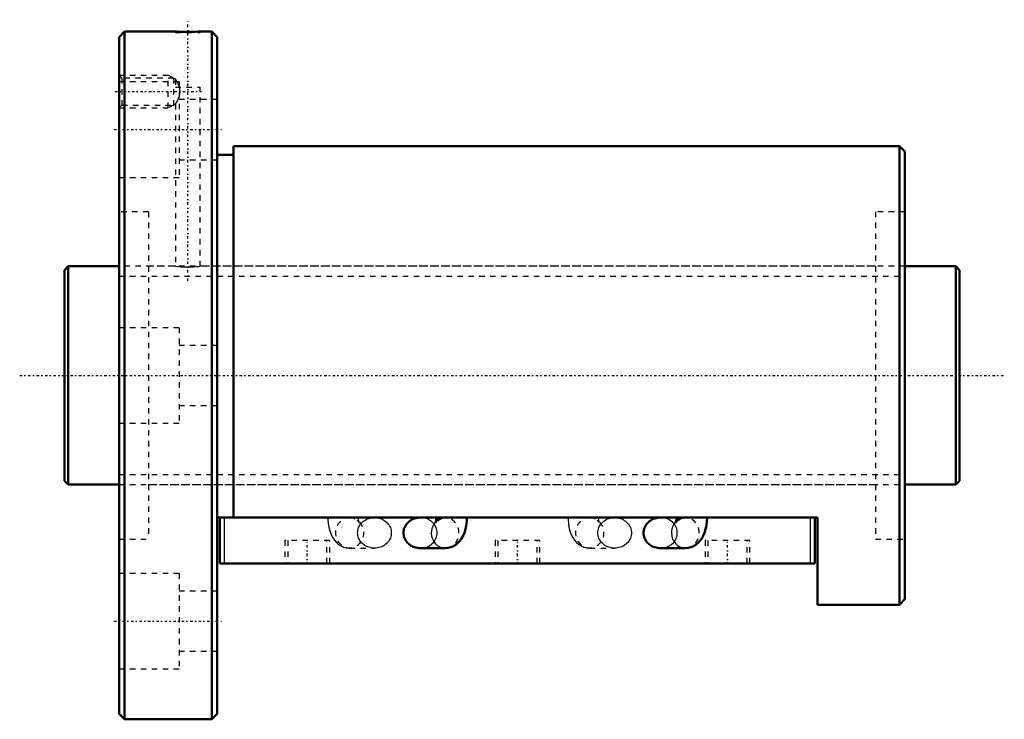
# Model space of a CAD drawing. Header units: millimetres. Extents: x -8 to 172, y -63 to 65.
import ezdxf

# ---------------------------------------------------------------- set-up
doc = ezdxf.new("R2010")
doc.units = ezdxf.units.MM
doc.linetypes.add('Center', pattern=[1.5, 0.45, -0.5, 0.05, -0.5])
doc.linetypes.add('Dashed', pattern=[2, 1, -1])
for name, color, linetype, lineweight in [('2d ConnectionPoints', 7, 'Continuous', 50), ('AM_0', 7, 'Continuous', 50), ('AM_4', 3, 'Continuous', 25), ('AM_5', 3, 'Continuous', 25), ('AM_7', 7, 'Center', 25), ('AM_9', 6, 'Dashed', 25)]:
    doc.layers.add(name, color=color, linetype=linetype, lineweight=lineweight)

# ---------------------------------------------------------------- blocks, each defined once
blk = doc.blocks.new('1_BNF_4016_5RR_Nut_0_in_BNF4016V_5RRG1_164LC0_000_rev_4')
at = {"layer": 'AM_0'}
for p, q in [((11, 63), (10, 62)), ((10, 62), (10, -62)), ((20.35, 63), (11, 63)), ((11, 63), (11, -63)), ((27, 63), (24.82, 63)), ((28, 62), (27, 63)), ((27, 63), (27, -63)), ((28, 62), (28, -62)), ((153, 42), (31, 42)), ((31, 42), (31, -26.04)), ((153, 42), (153, -42)), ((154, 41), (153, 42)), ((31, 40.4), (28, 40.4)), ((154, 41), (154, -41)), ((138, -26.04), (28, -26.04)), ((28.5, -34.44), (28.5, -26.04)), ((68.13, -26.04), (65.2, -26.04)), ((112.13, -26.04), (109.2, -26.04)), ((137.5, -34.44), (137.5, -26.04)), ((138, -42), (138, -26.04)), ((65.2, -31.64), (69.75, -31.64)), ((109.2, -31.64), (113.75, -31.64)), ((137.5, -34.44), (28.5, -34.44)), ((153, -42), (154, -41)), ((138, -42), (153, -42)), ((10, -62), (11, -63)), ((11, -63), (27, -63)), ((27, -63), (28, -62))]:
    blk.add_line(p, q, dxfattribs=at)
for points in [[(24.85, 63), (24.79, 63), (24.5, 62.99), (23.99, 62.98), (23.32, 62.96), (22.58, 62.96), (21.83, 62.96), (21.18, 62.98), (20.68, 62.99), (20.4, 63), (20.35, 63)], [(65.2, -26.04), (64.93, -26.05), (64.66, -26.08), (64.4, -26.14), (64.14, -26.21), (63.89, -26.3), (63.65, -26.42), (63.43, -26.55), (63.21, -26.7), (63.01, -26.86), (62.83, -27.04), (62.67, -27.23), (62.52, -27.44), (62.4, -27.66), (62.29, -27.88), (62.21, -28.12), (62.16, -28.35), (62.12, -28.6), (62.11, -28.84)], [(68.13, -26.04), (68.13, -26.19), (68.11, -26.48), (68.07, -26.71), (68.03, -26.86), (68.01, -26.93), (68.01, -26.93)], [(68.01, -26.93), (68.01, -26.92), (68.06, -26.85), (68.16, -26.71), (68.35, -26.53), (68.64, -26.33), (68.99, -26.17), (69.35, -26.08)], [(69.75, -31.64), (70.27, -31.6), (70.78, -31.47), (71.26, -31.27), (71.7, -31.01), (72.09, -30.69), (72.44, -30.32), (72.76, -29.88), (73.04, -29.38), (73.28, -28.81), (73.48, -28.16), (73.62, -27.48), (73.7, -26.79), (73.73, -26.14), (73.73, -26.04)], [(109.2, -26.04), (108.93, -26.05), (108.66, -26.08), (108.4, -26.14), (108.14, -26.21), (107.89, -26.3), (107.65, -26.42), (107.43, -26.55), (107.21, -26.7), (107.01, -26.86), (106.83, -27.04), (106.67, -27.23), (106.52, -27.44), (106.4, -27.66), (106.29, -27.88), (106.21, -28.12), (106.16, -28.35), (106.12, -28.6), (106.11, -28.84)], [(112.13, -26.04), (112.13, -26.19), (112.11, -26.48), (112.07, -26.71), (112.03, -26.86), (112.01, -26.93), (112.01, -26.93)], [(112.01, -26.93), (112.01, -26.92), (112.06, -26.85), (112.16, -26.71), (112.35, -26.53), (112.64, -26.33), (112.99, -26.17), (113.35, -26.08)], [(113.75, -31.64), (114.27, -31.6), (114.78, -31.47), (115.26, -31.27), (115.7, -31.01), (116.09, -30.69), (116.44, -30.32), (116.76, -29.88), (117.04, -29.38), (117.28, -28.81), (117.48, -28.16), (117.62, -27.48), (117.7, -26.79), (117.73, -26.14), (117.73, -26.04)], [(62.11, -28.84), (62.12, -29.08), (62.16, -29.33), (62.21, -29.56), (62.29, -29.8), (62.4, -30.02), (62.52, -30.24), (62.67, -30.45), (62.83, -30.64), (63.01, -30.82), (63.21, -30.98), (63.43, -31.13), (63.65, -31.26), (63.89, -31.38), (64.14, -31.47), (64.4, -31.54), (64.66, -31.6), (64.93, -31.63), (65.2, -31.64)], [(106.11, -28.84), (106.12, -29.08), (106.16, -29.33), (106.21, -29.56), (106.29, -29.8), (106.4, -30.02), (106.52, -30.24), (106.67, -30.45), (106.83, -30.64), (107.01, -30.82), (107.21, -30.98), (107.43, -31.13), (107.65, -31.26), (107.89, -31.38), (108.14, -31.47), (108.4, -31.54), (108.66, -31.6), (108.93, -31.63), (109.2, -31.64)]]:
    blk.add_lwpolyline(points, dxfattribs=at)
at = {"layer": 'AM_4'}
for p, q in [((29.3, -34.44), (29.3, -26.04)), ((136.7, -34.44), (136.7, -26.04))]:
    blk.add_line(p, q, dxfattribs=at)
for centre in [(69.75, -28.84), (113.75, -28.84)]:
    blk.add_ellipse(centre, major_axis=(0, 2.8), ratio=0.906308, start_param=0.70189, end_param=3.144071, dxfattribs=at)
at = {"layer": 'AM_5', "linetype": 'Dashed'}
for p, q in [((10, 55), (19, 55)), ((19, 49), (19, 55)), ((20, 54.46), (19, 55)), ((10, 49), (19, 49)), ((20, 49.54), (19, 49))]:
    blk.add_line(p, q, dxfattribs=at)
at = {"layer": 'AM_7'}
for p, q in [((22.6, 17.32), (22.6, 65.17)), ((9.28, 52), (25.12, 52)), ((9.1, 45.03), (28.9, 45.03)), ((44.5, -34.65), (44.5, -30.03)), ((83, -34.65), (83, -30.03)), ((121.5, -34.65), (121.5, -30.03)), ((9.1, -45.03), (28.9, -45.03))]:
    blk.add_line(p, q, dxfattribs=at)
at = {"layer": 'AM_9'}
for p, q in [((20.35, 63), (20.35, 62.8)), ((20.35, 62.8), (24.85, 62.8)), ((24.85, 62.8), (24.85, 63)), ((10.54, 54.46), (10, 55)), ((20, 54.46), (10.54, 54.46)), ((10.54, 54.46), (10.54, 49.54)), ((20, 54.46), (20, 49.54)), ((20.36, 54.26), (20, 54.46)), ((20.35, 54.25), (20.35, 52.8)), ((21, 53.78), (10, 53.78)), ((20.35, 52.8), (24.85, 52.8)), ((21, 53.78), (21, 36.28)), ((24.85, 20), (24.85, 52.8)), ((28, 50.53), (21, 50.53)), ((10, 49), (10.54, 49.54)), ((10.54, 49.54), (20, 49.54)), ((20, 49.54), (20.36, 49.74)), ((20.35, 49.75), (20.35, 20)), ((21, 39.53), (28, 39.53)), ((10, 36.28), (21, 36.28)), ((15.4, 30), (10, 30)), ((15.4, 30), (15.4, -30)), ((148.6, 30), (148.6, -30)), ((154, 30), (148.6, 30)), ((20.35, 20), (15.4, 20)), ((148.6, 20), (24.82, 20)), ((21, 8.75), (10, 8.75)), ((21, 8.75), (21, -8.75)), ((28, 5.5), (21, 5.5)), ((21, -5.5), (28, -5.5)), ((10, -8.75), (21, -8.75)), ((15.4, -20), (148.6, -20)), ((56.8, -26.04), (52.25, -26.04)), ((52.79, -26.11), (52.85, -26.12)), ((69.75, -26.04), (68.13, -26.04)), ((69.51, -26.05), (69.75, -26.04)), ((100.8, -26.04), (96.25, -26.04)), ((96.79, -26.11), (96.85, -26.12)), ((113.75, -26.04), (112.13, -26.04)), ((113.51, -26.05), (113.75, -26.04)), ((10, -30), (15.4, -30)), ((48.6, -30.24), (40.4, -30.24)), ((40.4, -30.24), (40.4, -34.44)), ((40.9, -30.24), (40.9, -34.44)), ((48.1, -34.44), (48.1, -30.24)), ((48.6, -34.44), (48.6, -30.24)), ((87.1, -30.24), (78.9, -30.24)), ((78.9, -30.24), (78.9, -34.44)), ((79.4, -30.24), (79.4, -34.44)), ((86.6, -34.44), (86.6, -30.24)), ((87.1, -34.44), (87.1, -30.24)), ((125.6, -30.24), (117.4, -30.24)), ((117.4, -30.24), (117.4, -34.44)), ((117.9, -30.24), (117.9, -34.44)), ((125.1, -34.44), (125.1, -30.24)), ((125.6, -34.44), (125.6, -30.24)), ((148.6, -30), (154, -30)), ((52.25, -31.64), (56.8, -31.64)), ((96.25, -31.64), (100.8, -31.64)), ((21, -36.28), (10, -36.28)), ((21, -36.28), (21, -53.78)), ((28, -39.53), (21, -39.53)), ((21, -50.53), (28, -50.53)), ((10, -53.78), (21, -53.78))]:
    blk.add_line(p, q, dxfattribs=at)
for points in [[(21.09, 52.8), (20.89, 53.31), (20.58, 53.9), (20.42, 54.15), (20.35, 54.26), (20.35, 54.26)], [(20.35, 49.74), (20.35, 49.74), (20.41, 49.83), (20.57, 50.09), (20.84, 50.59), (21.1, 51.24), (21.22, 51.9), (21.15, 52.58), (21.09, 52.8)], [(20.35, 20), (20.48, 19.99), (20.84, 19.95), (21.4, 19.91), (22.1, 19.88), (22.85, 19.87), (23.58, 19.9), (24.19, 19.94), (24.63, 19.98), (24.84, 20), (24.85, 20)], [(48.27, -26.04), (48.28, -26.42), (48.33, -27.1), (48.44, -27.78), (48.6, -28.45), (48.84, -29.12), (49.13, -29.7), (49.45, -30.19), (49.82, -30.6), (50.22, -30.95), (50.66, -31.23), (51.14, -31.45), (51.64, -31.58), (52.15, -31.64), (52.25, -31.64)], [(52.25, -26.04), (52.68, -26.08), (52.79, -26.11)], [(53.6, -26.49), (53.68, -26.56), (53.86, -26.73), (53.95, -26.86), (53.99, -26.93), (53.99, -26.93)], [(53.71, -28.84), (53.73, -28.6), (53.76, -28.35), (53.82, -28.12), (53.9, -27.88), (54, -27.66), (54.13, -27.44), (54.27, -27.23), (54.44, -27.04), (54.62, -26.86), (54.82, -26.7), (55.03, -26.55), (55.26, -26.42), (55.5, -26.3), (55.75, -26.21), (56, -26.14), (56.27, -26.08), (56.53, -26.05), (56.8, -26.04)], [(53.99, -26.93), (53.99, -26.92), (53.96, -26.84), (53.93, -26.7), (53.89, -26.48), (53.87, -26.22), (53.87, -26.04)], [(56.8, -26.04), (57.07, -26.05), (57.34, -26.08), (57.6, -26.14), (57.86, -26.21), (58.11, -26.3), (58.35, -26.42), (58.57, -26.55), (58.79, -26.7), (58.99, -26.86), (59.17, -27.04), (59.33, -27.23), (59.48, -27.44), (59.6, -27.66), (59.71, -27.88), (59.79, -28.12), (59.84, -28.35), (59.88, -28.6), (59.89, -28.84), (59.88, -29.08), (59.84, -29.33), (59.79, -29.56), (59.71, -29.8), (59.6, -30.02), (59.48, -30.24), (59.33, -30.45), (59.17, -30.64), (58.99, -30.82), (58.79, -30.98), (58.57, -31.13), (58.35, -31.26), (58.11, -31.38), (57.86, -31.47), (57.6, -31.54), (57.34, -31.6), (57.07, -31.63), (56.8, -31.64)], [(65.2, -31.64), (65.47, -31.63), (65.73, -31.6), (66, -31.54), (66.25, -31.47), (66.5, -31.38), (66.74, -31.26), (66.97, -31.13), (67.18, -30.98), (67.38, -30.82), (67.56, -30.64), (67.73, -30.45), (67.87, -30.24), (68, -30.02), (68.1, -29.8), (68.18, -29.56), (68.24, -29.33), (68.27, -29.08), (68.29, -28.84), (68.27, -28.6), (68.24, -28.35), (68.18, -28.12), (68.1, -27.88), (68, -27.66), (67.87, -27.44), (67.73, -27.23), (67.56, -27.04), (67.38, -26.86), (67.18, -26.7), (66.97, -26.55), (66.74, -26.42), (66.5, -26.3), (66.25, -26.21), (66, -26.14), (65.73, -26.08), (65.47, -26.05), (65.2, -26.04)], [(69.35, -26.08), (69.4, -26.07), (69.51, -26.05)], [(92.27, -26.04), (92.28, -26.42), (92.33, -27.1), (92.44, -27.78), (92.6, -28.45), (92.84, -29.12), (93.13, -29.7), (93.45, -30.19), (93.82, -30.6), (94.22, -30.95), (94.66, -31.23), (95.14, -31.45), (95.64, -31.58), (96.15, -31.64), (96.25, -31.64)], [(96.25, -26.04), (96.68, -26.08), (96.79, -26.11)], [(97.6, -26.49), (97.68, -26.56), (97.86, -26.73), (97.95, -26.86), (97.99, -26.93), (97.99, -26.93)], [(97.71, -28.84), (97.73, -28.6), (97.76, -28.35), (97.82, -28.12), (97.9, -27.88), (98, -27.66), (98.13, -27.44), (98.27, -27.23), (98.44, -27.04), (98.62, -26.86), (98.82, -26.7), (99.03, -26.55), (99.26, -26.42), (99.5, -26.3), (99.75, -26.21), (100, -26.14), (100.27, -26.08), (100.53, -26.05), (100.8, -26.04)], [(97.99, -26.93), (97.99, -26.92), (97.96, -26.84), (97.93, -26.7), (97.89, -26.48), (97.87, -26.22), (97.87, -26.04)], [(100.8, -26.04), (101.07, -26.05), (101.34, -26.08), (101.6, -26.14), (101.86, -26.21), (102.11, -26.3), (102.35, -26.42), (102.57, -26.55), (102.79, -26.7), (102.99, -26.86), (103.17, -27.04), (103.33, -27.23), (103.48, -27.44), (103.6, -27.66), (103.71, -27.88), (103.79, -28.12), (103.84, -28.35), (103.88, -28.6), (103.89, -28.84), (103.88, -29.08), (103.84, -29.33), (103.79, -29.56), (103.71, -29.8), (103.6, -30.02), (103.48, -30.24), (103.33, -30.45), (103.17, -30.64), (102.99, -30.82), (102.79, -30.98), (102.57, -31.13), (102.35, -31.26), (102.11, -31.38), (101.86, -31.47), (101.6, -31.54), (101.34, -31.6), (101.07, -31.63), (100.8, -31.64)], [(109.2, -31.64), (109.47, -31.63), (109.73, -31.6), (110, -31.54), (110.25, -31.47), (110.5, -31.38), (110.74, -31.26), (110.97, -31.13), (111.18, -30.98), (111.38, -30.82), (111.56, -30.64), (111.73, -30.45), (111.87, -30.24), (112, -30.02), (112.1, -29.8), (112.18, -29.56), (112.24, -29.33), (112.27, -29.08), (112.29, -28.84), (112.27, -28.6), (112.24, -28.35), (112.18, -28.12), (112.1, -27.88), (112, -27.66), (111.87, -27.44), (111.73, -27.23), (111.56, -27.04), (111.38, -26.86), (111.18, -26.7), (110.97, -26.55), (110.74, -26.42), (110.5, -26.3), (110.25, -26.21), (110, -26.14), (109.73, -26.08), (109.47, -26.05), (109.2, -26.04)], [(113.35, -26.08), (113.4, -26.07), (113.51, -26.05)], [(56.8, -31.64), (56.53, -31.63), (56.27, -31.6), (56, -31.54), (55.75, -31.47), (55.5, -31.38), (55.26, -31.26), (55.03, -31.13), (54.82, -30.98), (54.62, -30.82), (54.44, -30.64), (54.27, -30.45), (54.13, -30.24), (54, -30.02), (53.9, -29.8), (53.82, -29.56), (53.76, -29.33), (53.73, -29.08), (53.71, -28.84)], [(100.8, -31.64), (100.53, -31.63), (100.27, -31.6), (100, -31.54), (99.75, -31.47), (99.5, -31.38), (99.26, -31.26), (99.03, -31.13), (98.82, -30.98), (98.62, -30.82), (98.44, -30.64), (98.27, -30.45), (98.13, -30.24), (98, -30.02), (97.9, -29.8), (97.82, -29.56), (97.76, -29.33), (97.73, -29.08), (97.71, -28.84)]]:
    blk.add_lwpolyline(points, dxfattribs=at)
for centre in [(52.25, -28.84), (96.25, -28.84)]:
    blk.add_ellipse(centre, major_axis=(0, 2.8), ratio=0.906308, dxfattribs=at)
for centre, start_param, end_param in [((69.75, -28.84), 3.205996, 6.439571), ((113.75, -28.84), 3.205996, 6.439571), ((69.75, -28.84), 3.144071, 3.180608), ((113.75, -28.84), 3.144071, 3.180608)]:
    blk.add_ellipse(centre, major_axis=(0, 2.8), ratio=0.906308, start_param=start_param, end_param=end_param, dxfattribs=at)
blk = doc.blocks.new('2_BNF_4016_5RR000_Shaft_0_in_BNF4016V_5RRG1_164LC0_000_rev_4')
at = {"layer": 'AM_0'}
for p, q in [((0.7, 20), (0, 19.3)), ((10, 20), (0.7, 20)), ((0.7, 20), (0.7, -20)), ((163.3, 20), (154, 20)), ((164, 19.3), (163.3, 20)), ((163.3, 20), (163.3, -20)), ((0, 19.3), (0, -19.3)), ((164, 19.3), (164, -19.3)), ((0, -19.3), (0.7, -20)), ((163.3, -20), (164, -19.3)), ((0.7, -20), (10, -20)), ((154, -20), (163.3, -20))]:
    blk.add_line(p, q, dxfattribs=at)
at = {"layer": 'AM_5', "linetype": 'Dashed'}
for p, q in [((10, 18.1595), (154, 18.1595)), ((10, -18.1595), (154, -18.1595))]:
    blk.add_line(p, q, dxfattribs=at)
at = {"layer": 'AM_7'}
blk.add_line((-8.2, 0), (172.2, 0), dxfattribs=at)
at = {"layer": 'AM_9'}
for p, q in [((154, 20), (10, 20)), ((10, -20), (154, -20))]:
    blk.add_line(p, q, dxfattribs=at)

msp = doc.modelspace()

# ---------------------------------------------------------------- linework, layer by layer
at = {"layer": '2d ConnectionPoints'}
for p in [(0, 0), (10, 0)]:
    msp.add_point(p, dxfattribs=at)

# ---------------------------------------------------------------- block references
for name in ['1_BNF_4016_5RR_Nut_0_in_BNF4016V_5RRG1_164LC0_000_rev_4', '2_BNF_4016_5RR000_Shaft_0_in_BNF4016V_5RRG1_164LC0_000_rev_4']:
    msp.add_blockref(name, (0, 0))

doc.saveas('drawing.dxf')
